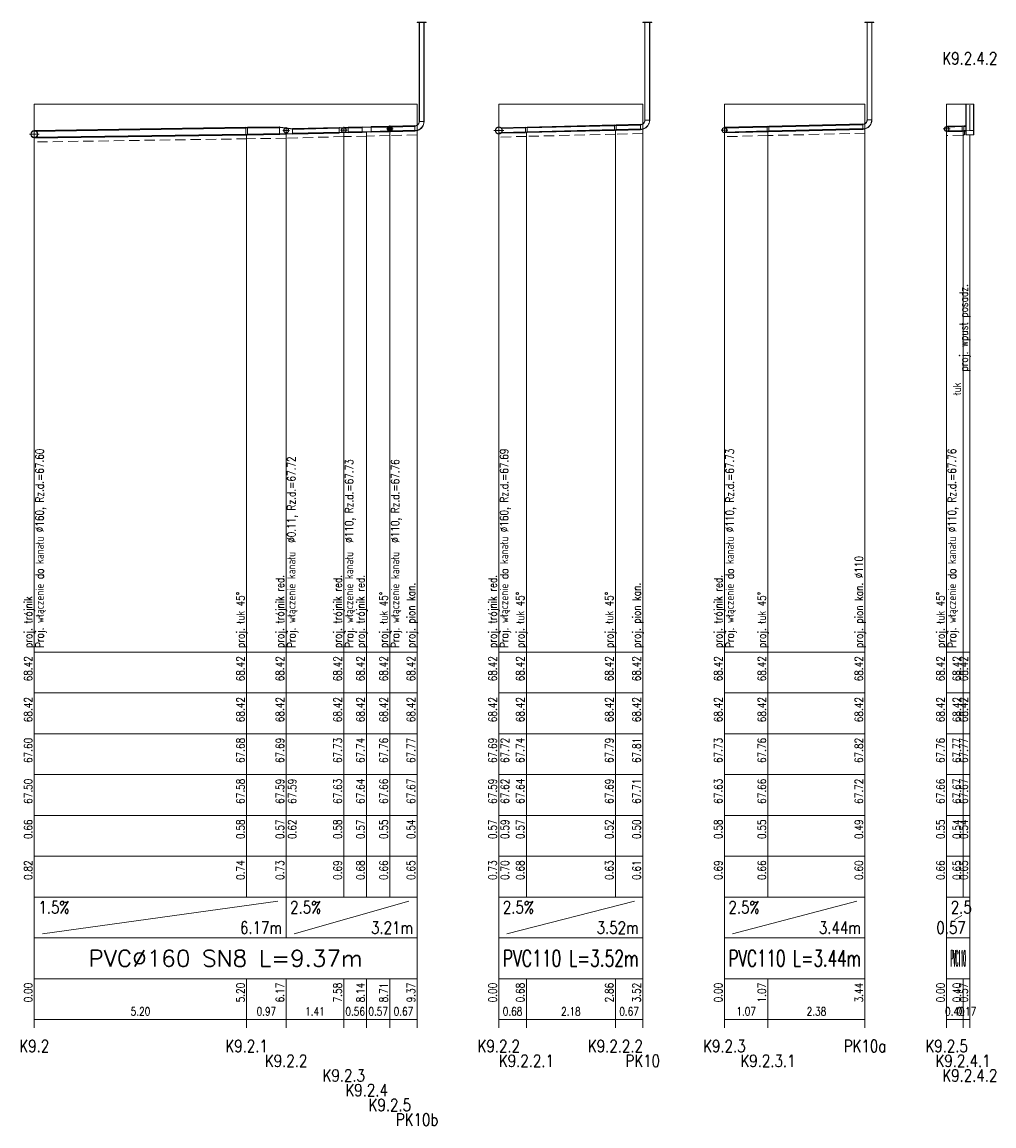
# Model space of a CAD drawing. Header units: millimetres. Extents: x 50853 to 54955, y -8480 to -6058.
# Tile 25 of 28: x 54482 to 54720, y -7166 to -6895. Entities that reach past the tile are written whole.
import ezdxf
from ezdxf.enums import TextEntityAlignment as Align

# ---------------------------------------------------------------- set-up
doc = ezdxf.new("R2010")
doc.units = ezdxf.units.MM
doc.header["$LTSCALE"] = 5
doc.linetypes.add('CENTER', pattern=[2, 1.25, -0.25, 0.25, -0.25])
doc.linetypes.add('DASHED', pattern=[0.75, 0.5, -0.25])
for name, color, linetype, lineweight in [('Liczby', 7, 'Continuous', 20), ('Linie_odn', 7, 'Continuous', 13), ('Linie_tabeli', 7, 'Continuous', 13), ('Odcinki', 5, 'Continuous', 30), ('Opis_PZ', 7, 'Continuous', 20), ('Opis_wl', 7, 'Continuous', 20), ('Osie', 7, 'CENTER', 13), ('Podsypki', 7, 'DASHED', 13), ('Ter_istn', 8, 'Continuous', 13), ('Wezly', 5, 'Continuous', 13)]:
    doc.layers.add(name, color=color, linetype=linetype, lineweight=lineweight)
doc.styles.add('Styl13', font='SIMPLEX.shx', dxfattribs={"width": 0.8})
doc.styles.add('Styl15', font='SIMPLEX.shx', dxfattribs={"width": 0.8})
doc.styles.add('Styl17', font='SIMPLEX.shx', dxfattribs={"width": 0.8})
doc.styles.add('Styl2', font='SIMPLEX.shx', dxfattribs={"width": 0.8})
doc.styles.add('Styl4', font='SIMPLEX.shx', dxfattribs={"width": 0.8})
doc.styles.add('Styl5', font='SIMPLEX.shx', dxfattribs={"width": 0.8})
doc.styles.add('Styl6', font='SIMPLEX.shx', dxfattribs={"width": 0.8})

msp = doc.modelspace()

# ---------------------------------------------------------------- linework, layer by layer
at = {"layer": 'Linie_odn'}
for points in [[(54484.5, -7049.71), (54484.5, -6915.51)], [(54578.25, -7049.71), (54578.25, -6915.51)], [(54598.25, -7049.71), (54598.25, -6915.51)], [(54633.5, -7049.71), (54633.5, -6915.51)], [(54653.5, -7049.71), (54653.5, -6915.51)], [(54687.93, -7049.71), (54687.93, -6915.51)], [(54707.93, -7049.71), (54707.93, -6915.51)], [(54536.5, -7049.71), (54536.5, -6922.91)], [(54546.16, -7049.71), (54546.16, -6922.77)], [(54560.29, -7049.71), (54560.29, -6922.42)], [(54565.89, -7049.71), (54565.89, -6922.28)], [(54571.56, -7049.71), (54571.56, -6922.13)], [(54605.01, -7049.71), (54605.01, -6922.35)], [(54626.81, -7049.71), (54626.81, -6921.8)], [(54664.17, -7049.71), (54664.17, -6922.15)], [(54711.94, -7049.71), (54711.94, -6922.03)], [(54713.61, -7049.71), (54713.61, -6923.02)]]:
    msp.add_lwpolyline(points, dxfattribs=at)
at = {"layer": 'Linie_tabeli'}
for p, q in [((54484.5, -7049.71), (54578.25, -7049.71)), ((54484.5, -7049.71), (54484.5, -7139.71)), ((54484.5, -7049.71), (54484.5, -7109.71)), ((54536.5, -7049.71), (54536.5, -7109.71)), ((54546.16, -7049.71), (54546.16, -7109.71)), ((54560.29, -7049.71), (54560.29, -7109.71)), ((54565.89, -7049.71), (54565.89, -7109.71)), ((54571.56, -7049.71), (54571.56, -7109.71)), ((54578.25, -7049.71), (54578.25, -7139.71)), ((54578.25, -7049.71), (54578.25, -7109.71)), ((54598.25, -7049.71), (54633.5, -7049.71)), ((54598.25, -7049.71), (54598.25, -7139.71)), ((54598.25, -7049.71), (54598.25, -7109.71)), ((54605.01, -7049.71), (54605.01, -7109.71)), ((54626.81, -7049.71), (54626.81, -7109.71)), ((54633.5, -7049.71), (54633.5, -7139.71)), ((54633.5, -7049.71), (54633.5, -7109.71)), ((54653.5, -7049.71), (54687.93, -7049.71)), ((54653.5, -7049.71), (54653.5, -7139.71)), ((54653.5, -7049.71), (54653.5, -7109.71)), ((54664.17, -7049.71), (54664.17, -7109.71)), ((54687.93, -7049.71), (54687.93, -7139.71)), ((54687.93, -7049.71), (54687.93, -7109.71)), ((54707.93, -7049.71), (54713.61, -7049.71)), ((54707.93, -7049.71), (54707.93, -7139.71)), ((54707.93, -7049.71), (54707.93, -7109.71)), ((54711.94, -7049.71), (54711.94, -7109.71)), ((54713.61, -7049.71), (54713.61, -7139.71)), ((54713.61, -7049.71), (54713.61, -7109.71)), ((54484.5, -7059.71), (54578.25, -7059.71)), ((54598.25, -7059.71), (54633.5, -7059.71)), ((54653.5, -7059.71), (54687.93, -7059.71)), ((54707.93, -7059.71), (54713.61, -7059.71)), ((54484.5, -7069.71), (54578.25, -7069.71)), ((54598.25, -7069.71), (54633.5, -7069.71)), ((54653.5, -7069.71), (54687.93, -7069.71)), ((54707.93, -7069.71), (54713.61, -7069.71)), ((54484.5, -7079.71), (54578.25, -7079.71)), ((54598.25, -7079.71), (54633.5, -7079.71)), ((54653.5, -7079.71), (54687.93, -7079.71)), ((54707.93, -7079.71), (54713.61, -7079.71)), ((54484.5, -7089.71), (54578.25, -7089.71)), ((54598.25, -7089.71), (54633.5, -7089.71)), ((54653.5, -7089.71), (54687.93, -7089.71)), ((54707.93, -7089.71), (54713.61, -7089.71)), ((54484.5, -7099.71), (54578.25, -7099.71)), ((54598.25, -7099.71), (54633.5, -7099.71)), ((54653.5, -7099.71), (54687.93, -7099.71)), ((54707.93, -7099.71), (54713.61, -7099.71)), ((54484.5, -7109.71), (54578.25, -7109.71)), ((54484.5, -7109.71), (54484.5, -7119.71)), ((54546.16, -7109.71), (54546.16, -7119.71)), ((54546.16, -7109.71), (54546.16, -7119.71)), ((54578.25, -7109.71), (54578.25, -7119.71)), ((54598.25, -7109.71), (54633.5, -7109.71)), ((54598.25, -7109.71), (54598.25, -7119.71)), ((54633.5, -7109.71), (54633.5, -7119.71)), ((54653.5, -7109.71), (54687.93, -7109.71)), ((54653.5, -7109.71), (54653.5, -7119.71)), ((54687.93, -7109.71), (54687.93, -7119.71)), ((54707.93, -7109.71), (54713.61, -7109.71)), ((54707.93, -7109.71), (54707.93, -7119.71)), ((54713.61, -7109.71), (54713.61, -7119.71)), ((54486.5, -7118.71), (54544.16, -7110.71)), ((54548.16, -7118.71), (54576.25, -7110.71)), ((54600.25, -7118.71), (54631.5, -7110.71)), ((54655.5, -7118.71), (54685.93, -7110.71)), ((54709.93, -7115.21), (54711.61, -7114.21)), ((54484.5, -7119.71), (54578.25, -7119.71)), ((54578.25, -7119.71), (54578.25, -7129.71)), ((54598.25, -7119.71), (54633.5, -7119.71)), ((54633.5, -7119.71), (54633.5, -7129.71)), ((54653.5, -7119.71), (54687.93, -7119.71)), ((54687.93, -7119.71), (54687.93, -7129.71)), ((54707.93, -7119.71), (54713.61, -7119.71)), ((54713.61, -7119.71), (54713.61, -7129.71)), ((54484.5, -7129.71), (54578.25, -7129.71)), ((54484.5, -7129.71), (54484.5, -7141.71)), ((54536.5, -7129.71), (54536.5, -7141.71)), ((54546.16, -7129.71), (54546.16, -7141.71)), ((54560.29, -7129.71), (54560.29, -7141.71)), ((54565.89, -7129.71), (54565.89, -7141.71)), ((54571.56, -7129.71), (54571.56, -7141.71)), ((54578.25, -7129.71), (54578.25, -7141.71)), ((54598.25, -7129.71), (54633.5, -7129.71)), ((54598.25, -7129.71), (54598.25, -7141.71)), ((54605.01, -7129.71), (54605.01, -7141.71)), ((54626.81, -7129.71), (54626.81, -7141.71)), ((54633.5, -7129.71), (54633.5, -7141.71)), ((54653.5, -7129.71), (54687.93, -7129.71)), ((54653.5, -7129.71), (54653.5, -7141.71)), ((54664.17, -7129.71), (54664.17, -7141.71)), ((54687.93, -7129.71), (54687.93, -7141.71)), ((54707.93, -7129.71), (54713.61, -7129.71)), ((54707.93, -7129.71), (54707.93, -7141.71)), ((54711.94, -7129.71), (54711.94, -7141.71)), ((54713.61, -7129.71), (54713.61, -7141.71)), ((54484.5, -7139.71), (54578.25, -7139.71)), ((54598.25, -7139.71), (54633.5, -7139.71)), ((54653.5, -7139.71), (54687.93, -7139.71)), ((54707.93, -7139.71), (54713.61, -7139.71))]:
    msp.add_line(p, q, dxfattribs=at)
at = {"layer": 'Odcinki'}
for points in [[(54566.99, -6921.15), (54571.33, -6921.04), (54571.33, -6920.98), (54566.99, -6921.09)], [(54571.78, -6921.03), (54577.7, -6920.88), (54577.7, -6920.83), (54571.78, -6920.97)], [(54605.23, -6921.24), (54626.58, -6920.71), (54626.58, -6920.66), (54605.23, -6921.19)], [(54627.03, -6920.7), (54632.95, -6920.55), (54632.95, -6920.5), (54627.03, -6920.64)], [(54653.5, -6921.32), (54663.95, -6921.05), (54663.95, -6921), (54653.5, -6921.26)], [(54664.4, -6921.04), (54687.38, -6920.47), (54687.38, -6920.41), (54664.4, -6920.99)], [(54708.16, -6921.03), (54711.72, -6920.94), (54711.72, -6920.88), (54708.16, -6920.97)], [(54712.17, -6920.93), (54712.61, -6920.92), (54712.61, -6920.86), (54712.17, -6920.87)], [(54484.5, -6922.09), (54536.27, -6921.32), (54536.27, -6921.24), (54484.5, -6922.01)], [(54484.5, -6923.69), (54536.27, -6922.92), (54536.27, -6923), (54484.5, -6923.77)], [(54536.72, -6921.31), (54544.56, -6921.19), (54544.56, -6921.11), (54536.72, -6921.23)], [(54536.72, -6922.91), (54544.56, -6922.79), (54544.56, -6922.87), (54536.72, -6922.99)], [(54547.76, -6921.63), (54559.19, -6921.34), (54559.19, -6921.29), (54547.76, -6921.57)], [(54547.76, -6922.73), (54559.19, -6922.44), (54559.19, -6922.5), (54547.76, -6922.78)], [(54561.39, -6921.29), (54564.79, -6921.2), (54564.79, -6921.15), (54561.39, -6921.23)], [(54561.39, -6922.39), (54564.79, -6922.3), (54564.79, -6922.36), (54561.39, -6922.44)], [(54566.99, -6922.25), (54571.33, -6922.14), (54571.33, -6922.19), (54566.99, -6922.3)], [(54571.78, -6922.13), (54577.7, -6921.98), (54577.7, -6922.04), (54571.78, -6922.18)], [(54598.83, -6921.4), (54604.78, -6921.26), (54604.78, -6921.2), (54598.83, -6921.35)], [(54598.83, -6922.5), (54604.78, -6922.36), (54604.78, -6922.41), (54598.83, -6922.56)], [(54605.23, -6922.34), (54626.58, -6921.81), (54626.58, -6921.87), (54605.23, -6922.4)], [(54627.03, -6921.8), (54632.95, -6921.65), (54632.95, -6921.71), (54627.03, -6921.85)], [(54653.5, -6922.42), (54663.95, -6922.15), (54663.95, -6922.21), (54653.5, -6922.47)], [(54664.4, -6922.14), (54687.38, -6921.57), (54687.38, -6921.62), (54664.4, -6922.2)], [(54708.16, -6922.13), (54711.72, -6922.04), (54711.72, -6922.09), (54708.16, -6922.18)], [(54712.17, -6922.03), (54712.61, -6922.02), (54712.61, -6922.07), (54712.17, -6922.08)]]:
    msp.add_lwpolyline(points, close=True, dxfattribs=at)
at = {"layer": 'Opis_wl'}
for centre, radius in [((54571.56, -6921.56), 0.605), ((54571.56, -6921.56), 0.55), ((54707.93, -6921.58), 0.605), ((54707.93, -6921.58), 0.55), ((54484.5, -6922.89), 0.88), ((54484.5, -6922.89), 0.8), ((54546.16, -6921.96), 0.605), ((54546.16, -6921.96), 0.55), ((54560.29, -6921.86), 0.605), ((54560.29, -6921.86), 0.55), ((54598.25, -6921.97), 0.88), ((54598.25, -6921.97), 0.8), ((54653.5, -6921.87), 0.605), ((54653.5, -6921.87), 0.55)]:
    msp.add_circle(centre, radius, dxfattribs=at)
at = {"layer": 'Osie'}
for p, q in [((54713.61, -6921.99), (54713.61, -6915.51)), ((54560.29, -6922.68), (54560.29, -6921.03)), ((54571.56, -6922.38), (54571.56, -6920.73)), ((54598.25, -6923.17), (54598.25, -6920.77)), ((54653.5, -6922.69), (54653.5, -6921.04)), ((54707.93, -6922.41), (54707.93, -6920.76)), ((54483.3, -6922.89), (54485.7, -6922.89)), ((54484.5, -6924.09), (54484.5, -6921.69)), ((54545.33, -6921.96), (54546.98, -6921.96)), ((54546.16, -6922.78), (54546.16, -6921.13)), ((54559.46, -6921.86), (54561.11, -6921.86)), ((54570.73, -6921.56), (54572.38, -6921.56)), ((54597.05, -6921.97), (54599.45, -6921.97)), ((54652.67, -6921.87), (54654.32, -6921.87)), ((54707.11, -6921.58), (54708.76, -6921.58))]:
    msp.add_line(p, q, dxfattribs=at)
at = {"layer": 'Podsypki'}
for points in [[(54484.5, -6923.77), (54536.5, -6922.99), (54536.5, -6923.91), (54536.5, -6923.91), (54536.5, -6923.99), (54484.5, -6924.77), (54484.5, -6924.69), (54484.5, -6924.69)], [(54536.5, -6922.99), (54546.16, -6922.85), (54546.16, -6923.77), (54546.16, -6923.77), (54546.16, -6923.85), (54536.5, -6923.99), (54536.5, -6923.91), (54536.5, -6923.91)], [(54546.16, -6922.82), (54560.29, -6922.47), (54560.29, -6923.42), (54560.29, -6923.42), (54560.29, -6923.47), (54546.16, -6923.82), (54546.16, -6923.77), (54546.16, -6923.77)], [(54560.29, -6922.47), (54565.89, -6922.33), (54565.89, -6923.28), (54565.89, -6923.28), (54565.89, -6923.33), (54560.29, -6923.47), (54560.29, -6923.42), (54560.29, -6923.42)], [(54565.89, -6922.33), (54571.56, -6922.19), (54571.56, -6923.13), (54571.56, -6923.13), (54571.56, -6923.19), (54565.89, -6923.33), (54565.89, -6923.28), (54565.89, -6923.28)], [(54571.56, -6922.19), (54578.25, -6922.02), (54578.25, -6922.97), (54578.25, -6922.97), (54578.25, -6923.02), (54571.56, -6923.19), (54571.56, -6923.13), (54571.56, -6923.13)], [(54598.25, -6922.57), (54605.01, -6922.4), (54605.01, -6923.35), (54605.01, -6923.35), (54605.01, -6923.4), (54598.25, -6923.57), (54598.25, -6923.57), (54598.25, -6923.57)], [(54605.01, -6922.4), (54626.81, -6921.86), (54626.81, -6922.8), (54626.81, -6922.8), (54626.81, -6922.86), (54605.01, -6923.4), (54605.01, -6923.35), (54605.01, -6923.35)], [(54626.81, -6921.86), (54633.5, -6921.69), (54633.5, -6922.64), (54633.5, -6922.64), (54633.5, -6922.69), (54626.81, -6922.86), (54626.81, -6922.8), (54626.81, -6922.8)], [(54653.5, -6922.47), (54664.17, -6922.2), (54664.17, -6923.15), (54664.17, -6923.15), (54664.17, -6923.2), (54653.5, -6923.47), (54653.5, -6923.42), (54653.5, -6923.42)], [(54664.17, -6922.2), (54687.93, -6921.61), (54687.93, -6922.55), (54687.93, -6922.55), (54687.93, -6922.61), (54664.17, -6923.2), (54664.17, -6923.15), (54664.17, -6923.15)], [(54707.93, -6922.19), (54711.94, -6922.09), (54711.94, -6923.03), (54711.94, -6923.03), (54711.94, -6923.09), (54707.93, -6923.19), (54707.93, -6923.13), (54707.93, -6923.13)], [(54711.94, -6922.09), (54712.29, -6922.08), (54712.29, -6922.99), (54712.17, -6922.99), (54712.17, -6923.08), (54711.94, -6923.09), (54711.94, -6923.03), (54711.94, -6923.03)]]:
    msp.add_lwpolyline(points, close=True, dxfattribs=at)
at = {"layer": 'Ter_istn'}
for points in [[(54484.5, -6915.51), (54536.5, -6915.51), (54546.16, -6915.51), (54560.29, -6915.51), (54565.89, -6915.51), (54571.56, -6915.51), (54578.25, -6915.51)], [(54598.25, -6915.51), (54605.01, -6915.51), (54626.81, -6915.51), (54633.5, -6915.51)], [(54653.5, -6915.51), (54664.17, -6915.51), (54687.93, -6915.51)], [(54707.93, -6915.51), (54711.94, -6915.51), (54713.61, -6915.51)]]:
    msp.add_lwpolyline(points, dxfattribs=at)
at = {"layer": 'Wezly'}
for p, q in [((54571.56, -6920.98), (54571.33, -6920.98)), ((54571.33, -6920.98), (54571.33, -6922.19)), ((54571.56, -6921.03), (54571.33, -6921.04)), ((54571.78, -6920.97), (54571.56, -6920.98)), ((54571.78, -6921.03), (54571.56, -6921.03)), ((54571.78, -6922.18), (54571.78, -6920.97)), ((54577.7, -6920.77), (54577.7, -6922.09)), ((54578.69, -6919.78), (54580.01, -6919.78)), ((54626.81, -6920.65), (54626.58, -6920.66)), ((54626.58, -6920.66), (54626.58, -6921.87)), ((54626.81, -6920.7), (54626.58, -6920.71)), ((54627.03, -6920.64), (54626.81, -6920.65)), ((54627.03, -6920.7), (54626.81, -6920.7)), ((54627.03, -6921.85), (54627.03, -6920.64)), ((54632.95, -6920.44), (54632.95, -6921.76)), ((54633.94, -6919.45), (54635.26, -6919.45)), ((54664.17, -6920.99), (54663.95, -6921)), ((54663.95, -6921), (54663.95, -6922.21)), ((54664.4, -6920.99), (54664.17, -6920.99)), ((54664.4, -6922.2), (54664.4, -6920.99)), ((54687.38, -6920.36), (54687.38, -6921.68)), ((54688.37, -6919.37), (54689.69, -6919.37)), ((54711.94, -6920.88), (54711.72, -6920.88)), ((54711.72, -6920.88), (54711.72, -6922.09)), ((54711.94, -6920.93), (54711.72, -6920.94)), ((54712.17, -6920.87), (54711.94, -6920.88)), ((54712.17, -6920.93), (54711.94, -6920.93)), ((54712.17, -6922.08), (54712.17, -6920.87)), ((54536.5, -6921.23), (54536.27, -6921.24)), ((54536.27, -6921.24), (54536.27, -6923)), ((54536.5, -6921.31), (54536.27, -6921.32)), ((54536.27, -6922.92), (54536.5, -6922.91)), ((54536.27, -6923), (54536.5, -6922.99)), ((54536.72, -6921.23), (54536.5, -6921.23)), ((54536.72, -6921.31), (54536.5, -6921.31)), ((54536.5, -6922.91), (54536.72, -6922.91)), ((54536.5, -6922.99), (54536.72, -6922.99)), ((54536.72, -6922.99), (54536.72, -6921.23)), ((54546.16, -6921.34), (54544.56, -6921.11)), ((54544.56, -6921.11), (54544.56, -6922.87)), ((54546.16, -6921.41), (54544.56, -6921.19)), ((54544.56, -6922.79), (54546.16, -6922.76)), ((54544.56, -6922.87), (54546.16, -6922.83)), ((54547.76, -6921.57), (54546.16, -6921.34)), ((54547.76, -6921.63), (54546.16, -6921.41)), ((54546.16, -6922.76), (54547.76, -6922.73)), ((54546.16, -6922.83), (54547.76, -6922.78)), ((54547.76, -6922.78), (54547.76, -6921.57)), ((54560.29, -6921.26), (54559.19, -6921.29)), ((54559.19, -6921.29), (54559.19, -6922.5)), ((54560.29, -6921.32), (54559.19, -6921.34)), ((54559.19, -6922.44), (54560.29, -6922.42)), ((54559.19, -6922.5), (54560.29, -6922.47)), ((54561.39, -6921.23), (54560.29, -6921.26)), ((54561.39, -6921.29), (54560.29, -6921.32)), ((54560.29, -6922.42), (54561.39, -6922.39)), ((54560.29, -6922.47), (54561.39, -6922.44)), ((54561.39, -6922.44), (54561.39, -6921.23)), ((54565.89, -6921.12), (54564.79, -6921.15)), ((54564.79, -6921.15), (54564.79, -6922.36)), ((54565.89, -6921.18), (54564.79, -6921.2)), ((54564.79, -6922.3), (54565.89, -6922.28)), ((54564.79, -6922.36), (54565.89, -6922.33)), ((54566.99, -6921.09), (54565.89, -6921.12)), ((54566.99, -6921.15), (54565.89, -6921.18)), ((54565.89, -6922.28), (54566.99, -6922.25)), ((54565.89, -6922.33), (54566.99, -6922.3)), ((54566.99, -6922.3), (54566.99, -6921.09)), ((54571.33, -6922.14), (54571.56, -6922.13)), ((54571.33, -6922.19), (54571.56, -6922.19)), ((54571.56, -6922.13), (54571.78, -6922.13)), ((54571.56, -6922.19), (54571.78, -6922.18)), ((54605.01, -6921.19), (54604.78, -6921.2)), ((54604.78, -6921.2), (54604.78, -6922.41)), ((54605.01, -6921.25), (54604.78, -6921.26)), ((54604.78, -6922.36), (54605.01, -6922.35)), ((54604.78, -6922.41), (54605.01, -6922.4)), ((54605.23, -6921.19), (54605.01, -6921.19)), ((54605.23, -6921.24), (54605.01, -6921.25)), ((54605.01, -6922.35), (54605.23, -6922.34)), ((54605.01, -6922.4), (54605.23, -6922.4)), ((54605.23, -6922.4), (54605.23, -6921.19)), ((54626.58, -6921.81), (54626.81, -6921.8)), ((54626.58, -6921.87), (54626.81, -6921.86)), ((54626.81, -6921.8), (54627.03, -6921.8)), ((54626.81, -6921.86), (54627.03, -6921.85)), ((54664.17, -6921.05), (54663.95, -6921.05)), ((54663.95, -6922.15), (54664.17, -6922.15)), ((54663.95, -6922.21), (54664.17, -6922.2)), ((54664.4, -6921.04), (54664.17, -6921.05)), ((54664.17, -6922.15), (54664.4, -6922.14)), ((54664.17, -6922.2), (54664.4, -6922.2)), ((54711.72, -6922.04), (54711.94, -6922.03)), ((54711.72, -6922.09), (54711.94, -6922.09)), ((54711.94, -6922.03), (54712.17, -6922.03)), ((54711.94, -6922.09), (54712.17, -6922.08))]:
    msp.add_line(p, q, dxfattribs=at)
for points in [[(54578.25, -6895.51), (54580.45, -6895.51), (54580.45, -6895.41), (54578.25, -6895.41)], [(54578.8, -6919.78), (54578.8, -6895.51), (54578.74, -6895.51), (54578.74, -6919.78)], [(54579.9, -6919.78), (54579.9, -6895.51), (54579.95, -6895.51), (54579.95, -6919.78)], [(54633.5, -6895.51), (54635.7, -6895.51), (54635.7, -6895.41), (54633.5, -6895.41)], [(54634.05, -6919.45), (54634.05, -6895.51), (54633.99, -6895.51), (54633.99, -6919.45)], [(54635.15, -6919.45), (54635.15, -6895.51), (54635.2, -6895.51), (54635.2, -6919.45)], [(54687.93, -6895.51), (54690.13, -6895.51), (54690.13, -6895.41), (54687.93, -6895.41)], [(54688.48, -6919.37), (54688.48, -6895.51), (54688.43, -6895.51), (54688.43, -6919.37)], [(54689.58, -6919.37), (54689.58, -6895.51), (54689.64, -6895.51), (54689.64, -6919.37)], [(54712.61, -6915.51), (54714.61, -6915.51), (54714.61, -6915.51), (54712.61, -6915.51)], [(54712.61, -6923.02), (54714.61, -6923.02), (54714.61, -6915.51), (54712.61, -6915.51)], [(54712.71, -6923.02), (54714.51, -6923.02), (54714.51, -6915.51), (54712.71, -6915.51)], [(54713.61, -6923.02), (54712.61, -6923.02), (54712.61, -6922.02), (54713.61, -6921.99), (54714.61, -6921.99), (54714.61, -6923.02)]]:
    msp.add_lwpolyline(points, close=True, dxfattribs=at)
for points in [[(54577.7, -6920.88), (54577.87, -6920.87), (54578.04, -6920.83), (54578.2, -6920.76), (54578.34, -6920.67), (54578.47, -6920.56), (54578.59, -6920.43), (54578.68, -6920.28), (54578.74, -6920.12), (54578.78, -6919.95), (54578.8, -6919.78)], [(54577.7, -6920.83), (54577.86, -6920.81), (54578.02, -6920.77), (54578.17, -6920.71), (54578.31, -6920.63), (54578.44, -6920.52), (54578.54, -6920.39), (54578.63, -6920.25), (54578.69, -6920.1), (54578.73, -6919.94), (54578.74, -6919.78)], [(54577.7, -6921.98), (54578.04, -6921.95), (54578.38, -6921.87), (54578.69, -6921.74), (54578.99, -6921.56), (54579.25, -6921.34), (54579.48, -6921.07), (54579.66, -6920.78), (54579.79, -6920.46), (54579.87, -6920.12), (54579.9, -6919.78)], [(54577.7, -6922.04), (54578.05, -6922.01), (54578.39, -6921.93), (54578.72, -6921.79), (54579.02, -6921.6), (54579.29, -6921.37), (54579.52, -6921.11), (54579.71, -6920.8), (54579.84, -6920.48), (54579.92, -6920.13), (54579.95, -6919.78)], [(54632.95, -6920.55), (54633.12, -6920.54), (54633.29, -6920.5), (54633.44, -6920.43), (54633.59, -6920.34), (54633.72, -6920.23), (54633.84, -6920.1), (54633.93, -6919.95), (54633.99, -6919.79), (54634.03, -6919.62), (54634.05, -6919.45)], [(54632.95, -6920.5), (54633.11, -6920.48), (54633.27, -6920.45), (54633.42, -6920.38), (54633.56, -6920.3), (54633.68, -6920.19), (54633.79, -6920.07), (54633.88, -6919.93), (54633.94, -6919.77), (54633.98, -6919.61), (54633.99, -6919.45)], [(54632.95, -6921.65), (54633.29, -6921.62), (54633.63, -6921.54), (54633.94, -6921.41), (54634.24, -6921.23), (54634.5, -6921.01), (54634.73, -6920.74), (54634.91, -6920.45), (54635.04, -6920.13), (54635.12, -6919.8), (54635.15, -6919.45)], [(54632.95, -6921.71), (54633.3, -6921.68), (54633.64, -6921.6), (54633.97, -6921.46), (54634.27, -6921.28), (54634.54, -6921.05), (54634.77, -6920.78), (54634.95, -6920.48), (54635.09, -6920.15), (54635.17, -6919.8), (54635.2, -6919.45)], [(54687.38, -6920.47), (54687.55, -6920.45), (54687.72, -6920.41), (54687.88, -6920.35), (54688.03, -6920.26), (54688.16, -6920.15), (54688.27, -6920.02), (54688.36, -6919.87), (54688.43, -6919.71), (54688.47, -6919.54), (54688.48, -6919.37)], [(54687.38, -6920.41), (54687.55, -6920.4), (54687.71, -6920.36), (54687.86, -6920.3), (54688, -6920.21), (54688.12, -6920.11), (54688.23, -6919.98), (54688.31, -6919.84), (54688.38, -6919.69), (54688.41, -6919.53), (54688.43, -6919.37)], [(54687.38, -6921.57), (54687.73, -6921.54), (54688.06, -6921.46), (54688.38, -6921.33), (54688.68, -6921.15), (54688.94, -6920.92), (54689.16, -6920.66), (54689.34, -6920.37), (54689.48, -6920.05), (54689.56, -6919.71), (54689.58, -6919.37)], [(54687.38, -6921.62), (54687.74, -6921.6), (54688.08, -6921.51), (54688.41, -6921.38), (54688.71, -6921.19), (54688.98, -6920.96), (54689.21, -6920.69), (54689.39, -6920.39), (54689.53, -6920.07), (54689.61, -6919.72), (54689.64, -6919.37)]]:
    msp.add_lwpolyline(points, dxfattribs=at)

# ---------------------------------------------------------------- texts
at = {"layer": 'Liczby', "width": 0.8}
for s, height, style, p in [('K9.2.4.2', 3, 'Styl13', (54713.61, -6905.81)), ('5.20', 2, 'Styl6', (54510.5, -7138.71)), ('0.97', 2, 'Styl6', (54541.33, -7138.71)), ('1.41', 2, 'Styl6', (54553.22, -7138.71)), ('0.56', 2, 'Styl6', (54563.09, -7138.71)), ('0.57', 2, 'Styl6', (54568.72, -7138.71)), ('0.67', 2, 'Styl6', (54574.9, -7138.71)), ('0.68', 2, 'Styl6', (54601.63, -7138.71)), ('2.18', 2, 'Styl6', (54615.91, -7138.71)), ('0.67', 2, 'Styl6', (54630.15, -7138.71)), ('1.07', 2, 'Styl6', (54658.83, -7138.71)), ('2.38', 2, 'Styl6', (54676.05, -7138.71)), ('0.40', 2, 'Styl6', (54709.94, -7138.71)), ('0.17', 2, 'Styl6', (54712.78, -7138.71)), ('K9.2', 3, 'Styl13', (54484.5, -7147.71)), ('K9.2.1', 3, 'Styl13', (54536.5, -7147.71)), ('K9.2.2', 3, 'Styl13', (54598.25, -7147.71)), ('K9.2.2.2', 3, 'Styl13', (54626.81, -7147.71)), ('K9.2.3', 3, 'Styl13', (54653.5, -7147.71)), ('PK10a', 3, 'Styl13', (54687.93, -7147.71)), ('K9.2.5', 3, 'Styl13', (54707.93, -7147.71)), ('K9.2.2', 3, 'Styl13', (54546.16, -7151.31)), ('K9.2.2.1', 3, 'Styl13', (54605.01, -7151.31)), ('PK10', 3, 'Styl13', (54633.5, -7151.31)), ('K9.2.3.1', 3, 'Styl13', (54664.17, -7151.31)), ('K9.2.4.1', 3, 'Styl13', (54711.94, -7151.31)), ('K9.2.3', 3, 'Styl13', (54560.29, -7154.91)), ('K9.2.4.2', 3, 'Styl13', (54713.61, -7154.91)), ('K9.2.4', 3, 'Styl13', (54565.89, -7158.51)), ('K9.2.5', 3, 'Styl13', (54571.56, -7162.11)), ('PK10b', 3, 'Styl13', (54578.25, -7165.71))]:
    msp.add_text(s, height=height, dxfattribs=dict(at, style=style)).set_placement(p, align=Align.CENTER)
at = {"layer": 'Liczby', "style": 'Styl2', "width": 0.8}
for s, p in [('68.42', (54484, -7050.71)), ('68.42', (54536, -7050.71)), ('68.42', (54545.66, -7050.71)), ('68.42', (54559.79, -7050.71)), ('68.42', (54565.39, -7050.71)), ('68.42', (54571.06, -7050.71)), ('68.42', (54577.75, -7050.71)), ('68.42', (54597.75, -7050.71)), ('68.42', (54604.51, -7050.71)), ('68.42', (54626.31, -7050.71)), ('68.42', (54633, -7050.71)), ('68.42', (54653, -7050.71)), ('68.42', (54663.67, -7050.71)), ('68.42', (54687.43, -7050.71)), ('68.42', (54707.43, -7050.71)), ('68.42', (54711.44, -7050.71)), ('68.42', (54713.11, -7050.71)), ('68.42', (54484, -7060.71)), ('68.42', (54536, -7060.71)), ('68.42', (54545.66, -7060.71)), ('68.42', (54559.79, -7060.71)), ('68.42', (54565.39, -7060.71)), ('68.42', (54571.06, -7060.71)), ('68.42', (54577.75, -7060.71)), ('68.42', (54597.75, -7060.71)), ('68.42', (54604.51, -7060.71)), ('68.42', (54626.31, -7060.71)), ('68.42', (54633, -7060.71)), ('68.42', (54653, -7060.71)), ('68.42', (54663.67, -7060.71)), ('68.42', (54687.43, -7060.71)), ('68.42', (54707.43, -7060.71)), ('68.42', (54711.44, -7060.71)), ('68.42', (54713.11, -7060.71)), ('67.60', (54484, -7070.71)), ('67.68', (54536, -7070.71)), ('67.69', (54545.66, -7070.71)), ('67.73', (54559.79, -7070.71)), ('67.74', (54565.39, -7070.71)), ('67.76', (54571.06, -7070.71)), ('67.77', (54577.75, -7070.71)), ('67.69', (54597.75, -7070.71)), ('67.72', (54600.75, -7070.71)), ('67.74', (54604.51, -7070.71)), ('67.79', (54626.31, -7070.71)), ('67.81', (54633, -7070.71)), ('67.73', (54653, -7070.71)), ('67.76', (54663.67, -7070.71)), ('67.82', (54687.43, -7070.71)), ('67.76', (54707.43, -7070.71)), ('67.77', (54711.44, -7070.71)), ('67.77', (54713.11, -7070.71)), ('67.50', (54484, -7080.71)), ('67.58', (54536, -7080.71)), ('67.59', (54545.66, -7080.71)), ('67.59', (54548.66, -7080.71)), ('67.63', (54559.79, -7080.71)), ('67.64', (54565.39, -7080.71)), ('67.66', (54571.06, -7080.71)), ('67.67', (54577.75, -7080.71)), ('67.59', (54597.75, -7080.71)), ('67.62', (54600.75, -7080.71)), ('67.64', (54604.51, -7080.71)), ('67.69', (54626.31, -7080.71)), ('67.71', (54633, -7080.71)), ('67.63', (54653, -7080.71)), ('67.66', (54663.67, -7080.71)), ('67.72', (54687.43, -7080.71)), ('67.66', (54707.43, -7080.71)), ('67.67', (54711.44, -7080.71)), ('67.67', (54713.11, -7080.71)), ('0.66', (54484, -7090.71)), ('0.58', (54536, -7090.71)), ('0.57', (54545.66, -7090.71)), ('0.62', (54548.66, -7090.71)), ('0.58', (54559.79, -7090.71)), ('0.57', (54565.39, -7090.71)), ('0.55', (54571.06, -7090.71)), ('0.54', (54577.75, -7090.71)), ('0.57', (54597.75, -7090.71)), ('0.59', (54600.75, -7090.71)), ('0.57', (54604.51, -7090.71)), ('0.52', (54626.31, -7090.71)), ('0.50', (54633, -7090.71)), ('0.58', (54653, -7090.71)), ('0.55', (54663.67, -7090.71)), ('0.49', (54687.43, -7090.71)), ('0.55', (54707.43, -7090.71)), ('0.54', (54711.44, -7090.71)), ('0.54', (54713.11, -7090.71)), ('0.82', (54484, -7100.71)), ('0.74', (54536, -7100.71)), ('0.73', (54545.66, -7100.71)), ('0.69', (54559.79, -7100.71)), ('0.68', (54565.39, -7100.71)), ('0.66', (54571.06, -7100.71)), ('0.65', (54577.75, -7100.71)), ('0.73', (54597.75, -7100.71)), ('0.70', (54600.75, -7100.71)), ('0.68', (54604.51, -7100.71)), ('0.63', (54626.31, -7100.71)), ('0.61', (54633, -7100.71)), ('0.69', (54653, -7100.71)), ('0.66', (54663.67, -7100.71)), ('0.60', (54687.43, -7100.71)), ('0.66', (54707.43, -7100.71)), ('0.65', (54711.44, -7100.71)), ('0.65', (54713.11, -7100.71)), ('0.00', (54484, -7130.71)), ('5.20', (54536, -7130.71)), ('6.17', (54545.66, -7130.71)), ('7.58', (54559.79, -7130.71)), ('8.14', (54565.39, -7130.71)), ('8.71', (54571.06, -7130.71)), ('9.37', (54577.75, -7130.71)), ('0.00', (54597.75, -7130.71)), ('0.68', (54604.51, -7130.71)), ('2.86', (54626.31, -7130.71)), ('3.52', (54633, -7130.71)), ('0.00', (54653, -7130.71)), ('1.07', (54663.67, -7130.71)), ('3.44', (54687.43, -7130.71)), ('0.00', (54707.43, -7130.71)), ('0.40', (54711.44, -7130.71)), ('0.57', (54713.11, -7130.71))]:
    msp.add_text(s, height=2, rotation=90, dxfattribs=at).set_placement(p, align=Align.RIGHT)
at = {"layer": 'Liczby', "style": 'Styl4', "width": 0.8}
for s, p in [('1.5%', (54485.5, -7113.71)), ('2.5%', (54547.16, -7113.71)), ('2.5%', (54599.25, -7113.71)), ('2.5%', (54654.5, -7113.71)), ('2.5', (54708.93, -7113.71))]:
    msp.add_text(s, height=3, dxfattribs=at).set_placement(p)
for s, p in [('6.17m', (54545.16, -7118.71)), ('3.21m', (54577.25, -7118.71)), ('3.52m', (54632.5, -7118.71)), ('3.44m', (54686.93, -7118.71)), ('0.57', (54712.61, -7118.71))]:
    msp.add_text(s, height=3, dxfattribs=at).set_placement(p, align=Align.RIGHT)
at = {"layer": 'Liczby', "style": 'Styl5'}
for s, width, p, p2 in [('PVC%%C160 SN8 L=9.37m', 0.948387, (54497.77, -7126.71), (54564.97, -7126.71)), ('PVC110 L=3.52m', 0.651333, (54599.25, -7126.71), (54632.5, -7126.71)), ('PVC110 L=3.44m', 0.635426, (54654.5, -7126.71), (54686.93, -7126.71)), ('PVC110', 0.178792, (54708.93, -7126.71), (54712.61, -7126.71))]:
    msp.add_text(s, height=4, dxfattribs=dict(at, width=width)).set_placement(p, p2, align=Align.FIT)
at = {"layer": 'Opis_PZ', "style": 'Styl15', "width": 0.8}
for s, p in [('proj. wpust posadz.', (54713.11, -6980.99)), ('łuk', (54711.44, -6986.79)), ('proj. pion kan. %%c110', (54687.43, -7048.71)), ('proj. trójnik red.', (54545.66, -7048.71)), ('proj. trójnik red.', (54559.79, -7048.71)), ('proj. trójnik red.', (54565.39, -7048.71)), ('proj. pion kan.', (54577.75, -7048.71)), ('proj. trójnik red.', (54597.75, -7048.71)), ('proj. pion kan.', (54633, -7048.71)), ('proj. trójnik red.', (54653, -7048.71)), ('proj. trójnik', (54484, -7048.71)), ('proj. łuk 45%%D', (54536, -7048.71)), ('proj. łuk 45%%d', (54571.06, -7048.71)), ('proj. łuk 45%%d', (54604.51, -7048.71)), ('proj. łuk 45%%d', (54626.31, -7048.71)), ('proj. łuk 45%%D', (54663.67, -7048.71)), ('proj. łuk 45%%d', (54707.43, -7048.71))]:
    msp.add_text(s, height=2, rotation=90, dxfattribs=at).set_placement(p)
at = {"layer": 'Opis_wl', "style": 'Styl17', "width": 0.8}
for s, p in [('Proj. włączenie do kanału %%C160, Rz.d.=67.60', (54486.8, -7048.71)), ('Proj. włączenie do kanału %%C160, Rz.d.=67.69', (54600.55, -7048.71)), ('Proj. włączenie do kanału %%C110, Rz.d.=67.73', (54655.8, -7048.71)), ('Proj. włączenie do kanału %%C110, Rz.d.=67.76', (54710.23, -7048.71)), ('Proj. włączenie kanału  %%C0.11, Rz.d.=67.72', (54548.46, -7048.71)), ('Proj. włączenie kanału  %%C110, Rz.d.=67.73', (54562.59, -7048.71)), ('Proj. włączenie kanału  %%C110, Rz.d.=67.76', (54573.86, -7048.71))]:
    msp.add_text(s, height=2, rotation=90, dxfattribs=at).set_placement(p)

doc.saveas('drawing.dxf')
